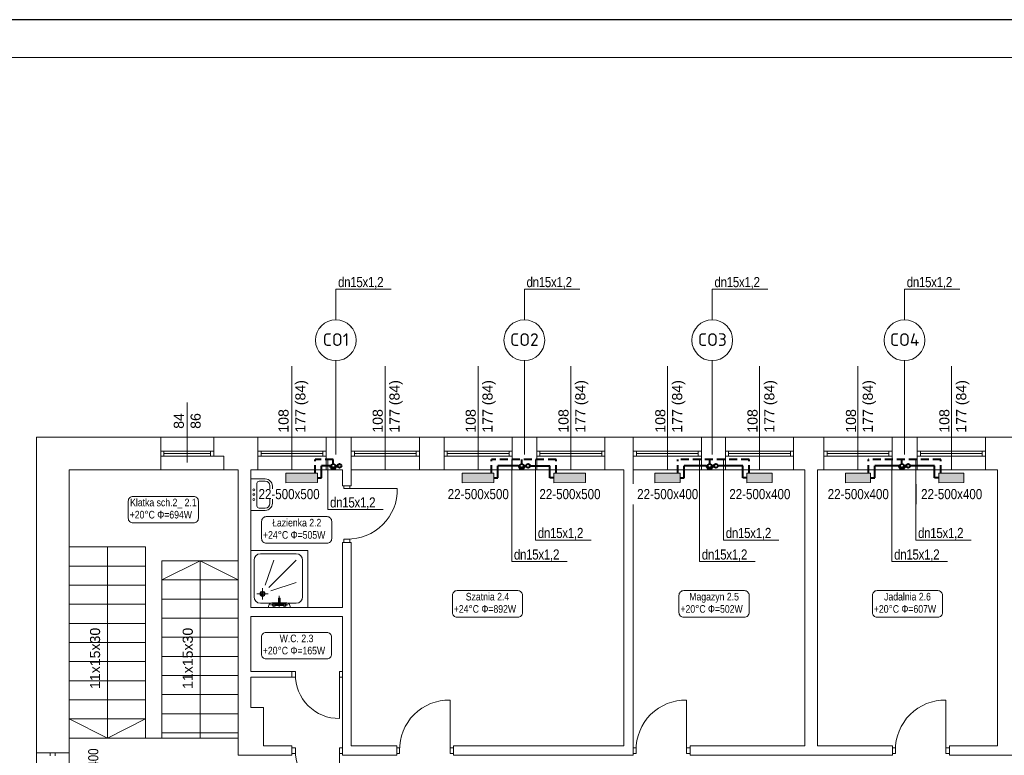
# Model space of a CAD drawing. Header units: millimetres. Extents: x -2390 to 43572, y -15084 to -12114.
# Tile 44 of 52: x 30331 to 31891, y -13279 to -12114. Entities that reach past the tile are written whole.
import ezdxf
from ezdxf import colors
from ezdxf.entities.mleader import LeaderData, LeaderLine
from ezdxf.enums import TextEntityAlignment as Align
from ezdxf.math import Vec2, Vec3

# ---------------------------------------------------------------- set-up
doc = ezdxf.new("R2010")
doc.units = ezdxf.units.MM
doc.linetypes.add('DASHED', pattern=[1.905, 1.27, -0.635])
for name, color, linetype, lineweight in [('B_Wyposażenie', 10, 'Continuous', 9), ('IS-Działka (powrotna)', 5, 'DASHED', 40), ('IS-Działka (zasilająca)', 1, 'Continuous', 40), ('IS-Grzejnik', 7, 'Continuous', 5), ('IS-Grzejnik_etykieta', 7, 'Continuous', 5), ('IS-opis', 7, 'Continuous', 25), ('IS-ramka', 7, 'Continuous', 15), ('opisy', 5, 'Continuous', 5), ('stolarka', 3, 'Continuous', 9), ('wymiary', 6, 'Continuous', 5), ('ściany nośne', 1, 'Continuous', 25)]:
    doc.layers.add(name, color=color, linetype=linetype, lineweight=lineweight)
doc.layers.add('IS-pomocnicze', color=2, linetype='Continuous', plot=False)
doc.layers.add('IS-Room (Automatic)', color=7, linetype='Continuous', lineweight=5, true_color=0x000000)
doc.styles.add('Arial_Narrow_____', font='ARIALN.TTF')
doc.styles.get("Standard").update_dxf_attribs({"font": 'arial.ttf'})
doc.styles.add('TABELKA', font='romans.shx', dxfattribs={"width": 0.9})

# ---------------------------------------------------------------- blocks, each defined once
blk = doc.blocks.new('_None')

msp = doc.modelspace()

# ---------------------------------------------------------------- hatches: boundary and pattern name
at = {"layer": 'IS-Grzejnik', "transparency": 33554687, "extrusion": (0, 0, -1)}
for points in [[(-30802.5, -12847.3), (-30752.5, -12847.3), (-30752.5, -12832.2), (-30802.5, -12832.1)], [(-31082, -12847.3), (-31032, -12847.3), (-31032, -12832.2), (-31082, -12832.1)], [(-31227.4, -12847.3), (-31177.4, -12847.3), (-31177.4, -12832.2), (-31227.4, -12832.1)], [(-31377.2, -12847.3), (-31337.2, -12847.3), (-31337.2, -12832.2), (-31377.2, -12832.2)], [(-31523.2, -12847.3), (-31483.2, -12847.3), (-31483.2, -12832.2), (-31523.2, -12832.2)], [(-31679.2, -12847.3), (-31639.2, -12847.3), (-31639.2, -12832.2), (-31679.2, -12832.2)], [(-31827.2, -12847.3), (-31787.2, -12847.3), (-31787.2, -12832.2), (-31827.2, -12832.2)]]:
    msp.add_hatch(color=256, dxfattribs=at).paths.add_polyline_path(points)

# ---------------------------------------------------------------- linework, layer by layer
at = {"layer": 'B_Wyposażenie', "color": 252, "lineweight": 0}
for p, q in [((30697.2, -12891.3), (30697.2, -12841.3)), ((30720, -12841.3), (30697.2, -12841.3)), ((30706.5, -12848.7), (30706.5, -12883.9)), ((30710.3, -12845), (30720, -12845)), ((30727.2, -12868.8), (30727.2, -12852.2)), ((30731.2, -12868.8), (30731.2, -12852.6)), ((30727.2, -12859.7), (30727.2, -12858.3)), ((30727.2, -12868.8), (30727.2, -12880.4)), ((30731.2, -12859.7), (30731.2, -12857.5)), ((30731.2, -12868.8), (30731.2, -12880)), ((30710.3, -12887.6), (30720, -12887.6)), ((30727.2, -12877.9), (30727.2, -12879.3)), ((30731.2, -12877.9), (30731.2, -12880.1)), ((30720, -12891.3), (30697.2, -12891.3)), ((30697.2, -12954.9), (30787.2, -12954.9)), ((30712.2, -12959.9), (30769, -12959.9)), ((30787.2, -12954.9), (30787.2, -13045.2)), ((30702.2, -13028.2), (30702.2, -12970.2)), ((30733.3, -12969.9), (30720, -13009.9)), ((30769, -12969.9), (30725.6, -13013.3)), ((30779, -12970.2), (30779, -13028.2)), ((30769, -13005.6), (30729, -13018.9)), ((30724.7, -13023.3), (30706.5, -13023.3)), ((30715.6, -13014.2), (30715.6, -13032.4)), ((30742.2, -13045.2), (30742.2, -13026.4)), ((30769, -13038.2), (30712.2, -13038.2)), ((30755.8, -13040.8), (30728.2, -13040.8)), ((30741, -13037.5), (30733.7, -13037.5)), ((30748.4, -13039.5), (30736.1, -13039.5)), ((30748.4, -13042), (30736.1, -13042)), ((30741, -13039.6), (30741, -13030.2)), ((30743.5, -13030.2), (30741, -13030.2)), ((30743.5, -13039.5), (30743.5, -13030.2)), ((30750.9, -13037.5), (30743.5, -13037.5))]:
    msp.add_line(p, q, dxfattribs=at)
for centre, radius in [((30701.7, -12858.6), 1.46), ((30701.7, -12873.9), 1.46), ((30715.6, -13023.3), 4.11), ((30715.6, -13023.3), 2.57), ((30733.7, -13040.8), 2.76), ((30733.7, -13040.8), 1.99), ((30750.8, -13040.8), 2.76), ((30750.8, -13040.8), 1.99)]:
    msp.add_circle(centre, radius, dxfattribs=at)
for centre, radius, start, end in [((30720, -12852.6), 11.2, 359.9972, 90.0028), ((30710.3, -12848.7), 3.75, 90.0113, 179.9887), ((30720, -12852.2), 7.2, 0.0036, 89.9964), ((30701.7, -12866.2), 1.46, 0, 180), ((30701.7, -12866.2), 1.46, 180, 0), ((30714.1, -12866.2), 2.56, 359.9963, 180.0037), ((30714.1, -12866.2), 2.56, 179.9963, 0.0037), ((30710.3, -12883.9), 3.75, 180.0113, 269.9887), ((30720, -12880), 11.2, 269.9972, 0.0028), ((30720, -12880.4), 7.2, 270.0036, 359.9964), ((30712.5, -12970.1), 10.2, 91.3708, 180.2292), ((30768.8, -12970.1), 10.2, 359.7708, 88.6292), ((30712.2, -13028.2), 10, 180, 270), ((30769, -13028.2), 10, 270, 0), ((30732.4, -13044.9), 7.5, 80.4581, 182.3604), ((30752.1, -13044.9), 7.5, 357.6396, 99.5419)]:
    msp.add_arc(centre, radius, start, end, dxfattribs=at)
at = {"layer": 'IS-Działka (powrotna)', "ltscale": 10}
for p, q in [((30827.7, -12810.6), (30799.1, -12810.5)), ((30799.1, -12832.1), (30799.1, -12810.5)), ((30827.7, -12817.6), (30827.7, -12810.5)), ((31180.7, -12810.6), (31078.7, -12810.5)), ((31078.7, -12832.1), (31078.7, -12810.5)), ((31126.4, -12817.6), (31126.4, -12810.5)), ((31180.7, -12832.2), (31180.7, -12810.5)), ((31486.6, -12810.6), (31373.9, -12810.5)), ((31373.9, -12832.1), (31373.9, -12810.5)), ((31424.2, -12817.6), (31424.2, -12810.5)), ((31486.6, -12832.2), (31486.6, -12810.6)), ((31790.6, -12810.6), (31675.9, -12810.5)), ((31675.9, -12832.1), (31675.9, -12810.5)), ((31728.9, -12817.6), (31728.9, -12810.5)), ((31790.6, -12832.2), (31790.6, -12810.6))]:
    msp.add_line(p, q, dxfattribs=at)
at = {"layer": 'IS-Działka (powrotna)', "ltscale": 80}
for centre in [(30827.7, -12820.6), (31126.4, -12820.6), (31424.2, -12820.6), (31728.9, -12820.6)]:
    msp.add_circle(centre, 3, dxfattribs=at)
at = {"layer": 'IS-Działka (zasilająca)'}
for p, q in [((30822.7, -12820.6), (30809.1, -12820.6)), ((30809.1, -12839.7), (30809.1, -12820.6)), ((30834.7, -12820.6), (30832.7, -12820.6)), ((31121.4, -12820.6), (31088.7, -12820.6)), ((31088.7, -12839.7), (31088.7, -12820.6)), ((31133.4, -12820.6), (31131.4, -12820.6)), ((31139.4, -12820.6), (31170.7, -12820.6)), ((31170.7, -12839.7), (31170.7, -12820.6)), ((31419.2, -12820.6), (31383.9, -12820.6)), ((31383.9, -12839.7), (31383.9, -12820.6)), ((31431.2, -12820.6), (31429.2, -12820.6)), ((31476.6, -12820.6), (31437.2, -12820.6)), ((31476.6, -12839.8), (31476.6, -12820.6)), ((31723.9, -12820.6), (31685.9, -12820.6)), ((31685.9, -12839.7), (31685.9, -12820.6)), ((31735.9, -12820.6), (31733.9, -12820.6)), ((31780.6, -12820.6), (31741.9, -12820.6)), ((31780.6, -12839.8), (31780.6, -12820.6)), ((30802.5, -12839.7), (30809.1, -12839.7)), ((31082, -12839.7), (31088.7, -12839.7)), ((31177.4, -12839.7), (31170.7, -12839.7)), ((31377.2, -12839.7), (31383.9, -12839.7)), ((31483.2, -12839.8), (31476.6, -12839.8)), ((31679.2, -12839.7), (31685.9, -12839.7)), ((31787.2, -12839.8), (31780.6, -12839.8))]:
    msp.add_line(p, q, dxfattribs=at)
for centre in [(30837.7, -12820.6), (31136.4, -12820.6), (31434.2, -12820.6), (31738.9, -12820.6)]:
    msp.add_circle(centre, 3, dxfattribs=at)
for centre in [(30827.7, -12820.6), (31126.4, -12820.6), (31424.2, -12820.6), (31728.9, -12820.6)]:
    msp.add_arc(centre, 5, 179.9992, 0.0013, dxfattribs=at)
at = {"layer": 'IS-Grzejnik', "extrusion": (0, 0, -1)}
for points in [[(-30802.5, -12847.3), (-30752.5, -12847.4), (-30752.5, -12832.2), (-30802.5, -12832.1)], [(-31082, -12847.3), (-31032, -12847.4), (-31032, -12832.2), (-31082, -12832.1)], [(-31227.4, -12847.3), (-31177.4, -12847.4), (-31177.4, -12832.2), (-31227.4, -12832.1)], [(-31377.2, -12847.3), (-31337.2, -12847.4), (-31337.2, -12832.2), (-31377.2, -12832.1)], [(-31523.2, -12847.3), (-31483.2, -12847.4), (-31483.2, -12832.2), (-31523.2, -12832.1)], [(-31679.2, -12847.3), (-31639.2, -12847.4), (-31639.2, -12832.2), (-31679.2, -12832.1)], [(-31827.2, -12847.3), (-31787.2, -12847.4), (-31787.2, -12832.2), (-31827.2, -12832.1)]]:
    msp.add_lwpolyline(points, close=True, dxfattribs=at)
at = {"layer": 'IS-pomocnicze', "transparency": 33554687}
msp.add_lwpolyline([(29245.3, -15084), (35245.3, -15084), (35245.3, -12114), (29245.3, -12114), (29245.3, -15084)], dxfattribs=at)
at = {"layer": 'IS-ramka', "transparency": 33554687}
msp.add_lwpolyline([(29305.3, -15024), (35185.3, -15024), (35185.3, -12174), (29305.3, -12174)], close=True, dxfattribs=at)
at = {"layer": 'IS-Room (Automatic)', "color": 0}
msp.add_lwpolyline([(30510.3, -12911.2), (30606.5, -12911.2, 0.414214), (30614, -12903.7), (30614, -12876.5, 0.414214), (30606.5, -12869), (30510.3, -12869, 0.414214), (30502.8, -12876.5), (30502.8, -12903.7, 0.414214)], format="xyb", close=True, dxfattribs=at)
at = {"layer": 'IS-Room (Automatic)'}
for points in [[(30721.6, -12943.3), (30817.8, -12943.3, 0.414214), (30825.3, -12935.8), (30825.3, -12908.6, 0.414214), (30817.8, -12901.1), (30721.6, -12901.1, 0.414214), (30714.1, -12908.6), (30714.1, -12935.8, 0.414214)], [(31023.9, -13060.5), (31120.1, -13060.5, 0.414214), (31127.6, -13053), (31127.6, -13025.8, 0.414214), (31120.1, -13018.3), (31023.9, -13018.3, 0.414214), (31016.4, -13025.8), (31016.4, -13053, 0.414214)], [(31383, -13060.5), (31479.2, -13060.5, 0.414214), (31486.7, -13053), (31486.7, -13025.8, 0.414214), (31479.2, -13018.3), (31383, -13018.3, 0.414214), (31375.5, -13025.8), (31375.5, -13053, 0.414214)], [(31689.5, -13060.5), (31785.7, -13060.5, 0.414214), (31793.2, -13053), (31793.2, -13025.8, 0.414214), (31785.7, -13018.3), (31689.5, -13018.3, 0.414214), (31682, -13025.8), (31682, -13053, 0.414214)], [(30721.3, -13126.5), (30817.5, -13126.5, 0.414214), (30825, -13119), (30825, -13091.9, 0.414214), (30817.5, -13084.4), (30721.3, -13084.4, 0.414214), (30713.8, -13091.9), (30713.8, -13119, 0.414214)]]:
    msp.add_lwpolyline(points, format="xyb", close=True, dxfattribs=at)
at = {"layer": 'opisy', "color": 252, "lineweight": 0}
for p, q in [((30762.2, -12827.2), (30762.2, -12662.6)), ((30910.2, -12827.2), (30910.2, -12662.6)), ((31057.2, -12827.2), (31057.2, -12662.6)), ((31204.2, -12827.2), (31204.2, -12662.6)), ((31357.2, -12827.2), (31357.2, -12662.6)), ((31503.2, -12827.2), (31503.2, -12662.6)), ((31659.2, -12827.2), (31659.2, -12662.6)), ((31807.2, -12827.2), (31807.2, -12662.6)), ((30596.2, -12815.2), (30596.2, -12720.1)), ((30469.7, -12949.2), (30469.7, -13251.9)), ((30616.7, -12971.2), (30556.2, -13001.4)), ((30616.7, -12971.2), (30677.2, -13001.4)), ((30616.7, -12971.2), (30616.7, -13251.9)), ((30469.7, -13251.9), (30409.2, -13221.6)), ((30469.7, -13251.9), (30530.2, -13221.6))]:
    msp.add_line(p, q, dxfattribs=at)
at = {"layer": 'stolarka', "color": 252, "lineweight": 0}
for p, q in [((30554.2, -12797.2), (30559.2, -12797.2)), ((30559.2, -12805.2), (30554.2, -12805.2)), ((30559.2, -12797.2), (30559.2, -12805.2)), ((30559.2, -12797.2), (30633.2, -12797.2)), ((30559.2, -12801.2), (30633.2, -12801.2)), ((30559.2, -12805.2), (30633.2, -12805.2)), ((30638.2, -12797.2), (30633.2, -12797.2)), ((30633.2, -12797.2), (30633.2, -12805.2)), ((30633.2, -12805.2), (30638.2, -12805.2)), ((30708.2, -12797.2), (30713.2, -12797.2)), ((30713.2, -12805.2), (30708.2, -12805.2)), ((30713.2, -12797.2), (30713.2, -12805.2)), ((30713.2, -12797.2), (30811.2, -12797.2)), ((30713.2, -12801.2), (30811.2, -12801.2)), ((30713.2, -12805.2), (30811.2, -12805.2)), ((30816.2, -12797.2), (30811.2, -12797.2)), ((30811.2, -12797.2), (30811.2, -12805.2)), ((30811.2, -12805.2), (30816.2, -12805.2)), ((30856.2, -12797.2), (30861.2, -12797.2)), ((30861.2, -12805.2), (30856.2, -12805.2)), ((30861.2, -12797.2), (30861.2, -12805.2)), ((30861.2, -12797.2), (30959.2, -12797.2)), ((30861.2, -12801.2), (30959.2, -12801.2)), ((30861.2, -12805.2), (30959.2, -12805.2)), ((30964.2, -12797.2), (30959.2, -12797.2)), ((30959.2, -12797.2), (30959.2, -12805.2)), ((30959.2, -12805.2), (30964.2, -12805.2)), ((31003.2, -12797.2), (31008.2, -12797.2)), ((31008.2, -12805.2), (31003.2, -12805.2)), ((31008.2, -12797.2), (31008.2, -12805.2)), ((31008.2, -12797.2), (31106.2, -12797.2)), ((31008.2, -12801.2), (31106.2, -12801.2)), ((31008.2, -12805.2), (31106.2, -12805.2)), ((31111.2, -12797.2), (31106.2, -12797.2)), ((31106.2, -12797.2), (31106.2, -12805.2)), ((31106.2, -12805.2), (31111.2, -12805.2)), ((31150.2, -12797.2), (31155.2, -12797.2)), ((31155.2, -12805.2), (31150.2, -12805.2)), ((31155.2, -12797.2), (31155.2, -12805.2)), ((31155.2, -12797.2), (31253.2, -12797.2)), ((31155.2, -12801.2), (31253.2, -12801.2)), ((31155.2, -12805.2), (31253.2, -12805.2)), ((31258.2, -12797.2), (31253.2, -12797.2)), ((31253.2, -12797.2), (31253.2, -12805.2)), ((31253.2, -12805.2), (31258.2, -12805.2)), ((31303.2, -12797.2), (31308.2, -12797.2)), ((31308.2, -12805.2), (31303.2, -12805.2)), ((31308.2, -12797.2), (31308.2, -12805.2)), ((31308.2, -12797.2), (31406.2, -12797.2)), ((31308.2, -12801.2), (31406.2, -12801.2)), ((31308.2, -12805.2), (31406.2, -12805.2)), ((31411.2, -12797.2), (31406.2, -12797.2)), ((31406.2, -12797.2), (31406.2, -12805.2)), ((31406.2, -12805.2), (31411.2, -12805.2)), ((31449.2, -12797.2), (31454.2, -12797.2)), ((31454.2, -12805.2), (31449.2, -12805.2)), ((31454.2, -12797.2), (31454.2, -12805.2)), ((31454.2, -12797.2), (31552.2, -12797.2)), ((31454.2, -12801.2), (31552.2, -12801.2)), ((31454.2, -12805.2), (31552.2, -12805.2)), ((31557.2, -12797.2), (31552.2, -12797.2)), ((31552.2, -12797.2), (31552.2, -12805.2)), ((31552.2, -12805.2), (31557.2, -12805.2)), ((31605.2, -12797.2), (31610.2, -12797.2)), ((31610.2, -12805.2), (31605.2, -12805.2)), ((31610.2, -12797.2), (31610.2, -12805.2)), ((31610.2, -12797.2), (31708.2, -12797.2)), ((31610.2, -12801.2), (31708.2, -12801.2)), ((31610.2, -12805.2), (31708.2, -12805.2)), ((31713.2, -12797.2), (31708.2, -12797.2)), ((31708.2, -12797.2), (31708.2, -12805.2)), ((31708.2, -12805.2), (31713.2, -12805.2)), ((31753.2, -12797.2), (31758.2, -12797.2)), ((31758.2, -12805.2), (31753.2, -12805.2)), ((31758.2, -12797.2), (31758.2, -12805.2)), ((31758.2, -12797.2), (31856.2, -12797.2)), ((31758.2, -12801.2), (31856.2, -12801.2)), ((31758.2, -12805.2), (31856.2, -12805.2)), ((31861.2, -12797.2), (31856.2, -12797.2)), ((31856.2, -12797.2), (31856.2, -12805.2)), ((31856.2, -12805.2), (31861.2, -12805.2)), ((30844.7, -12856.7), (30844.7, -12852.2)), ((30853.7, -12856.7), (30844.7, -12856.7)), ((30849.2, -12856.7), (30929.2, -12856.7)), ((30853.7, -12856.7), (30853.7, -12852.2)), ((30844.7, -12936.7), (30844.7, -12942.2)), ((30853.7, -12936.7), (30844.7, -12936.7)), ((30853.7, -12936.7), (30853.7, -12942.2)), ((30767.7, -13146.2), (30762.2, -13146.2)), ((30767.7, -13155.2), (30767.7, -13146.2)), ((30837.7, -13146.2), (30842.2, -13146.2)), ((30837.7, -13155.2), (30837.7, -13146.2)), ((30837.7, -13150.7), (30837.7, -13220.7)), ((30767.7, -13155.2), (30762.2, -13155.2)), ((30837.7, -13155.2), (30842.2, -13155.2)), ((31012.7, -13271.7), (31012.7, -13191.7)), ((31387.7, -13271.7), (31387.7, -13191.7)), ((31798.7, -13271.7), (31798.7, -13191.7)), ((30379.2, -13280.1), (30379.2, -13275.1)), ((30387.2, -13275.1), (30387.2, -13280.1)), ((30767.7, -13267.2), (30762.2, -13267.2)), ((30767.7, -13276.2), (30762.2, -13276.2)), ((30767.7, -13276.2), (30767.7, -13267.2)), ((30837.7, -13267.2), (30842.2, -13267.2)), ((30837.7, -13276.2), (30837.7, -13267.2)), ((30837.7, -13271.7), (30837.7, -13341.7)), ((30837.7, -13276.2), (30842.2, -13276.2)), ((30932.7, -13267.2), (30928.2, -13267.2)), ((30932.7, -13276.2), (30928.2, -13276.2)), ((30932.7, -13267.2), (30932.7, -13276.2)), ((31012.7, -13267.2), (31012.7, -13276.2)), ((31012.7, -13267.2), (31018.2, -13267.2)), ((31012.7, -13276.2), (31018.2, -13276.2)), ((31307.7, -13267.2), (31303.2, -13267.2)), ((31307.7, -13276.2), (31303.2, -13276.2)), ((31307.7, -13267.2), (31307.7, -13276.2)), ((31387.7, -13267.2), (31387.7, -13276.2)), ((31387.7, -13267.2), (31393.2, -13267.2)), ((31387.7, -13276.2), (31393.2, -13276.2)), ((31718.7, -13267.2), (31714.2, -13267.2)), ((31718.7, -13276.2), (31714.2, -13276.2)), ((31718.7, -13267.2), (31718.7, -13276.2)), ((31798.7, -13267.2), (31798.7, -13276.2)), ((31798.7, -13267.2), (31804.2, -13267.2)), ((31798.7, -13276.2), (31804.2, -13276.2))]:
    msp.add_line(p, q, dxfattribs=at)
for points in [[(30929.2, -12856.7, -0.425735), (30849.2, -12936.7)], [(30837.7, -13220.7, -0.42548), (30767.7, -13150.7)], [(31012.7, -13191.7, 0.425735), (30932.7, -13271.7)], [(31387.7, -13191.7, 0.425735), (31307.7, -13271.7)], [(31798.7, -13191.7, 0.425735), (31718.7, -13271.7)], [(30837.7, -13341.7, -0.42548), (30767.7, -13271.7)]]:
    msp.add_lwpolyline(points, format="xyb", dxfattribs=at)
at = {"layer": 'wymiary', "color": 0}
for p, q in [((30831.8, -12653.9), (30831.8, -12802.8)), ((31130.5, -12653.9), (31130.5, -12802.8)), ((31428.3, -12653.9), (31428.3, -12802.8)), ((31733, -12653.9), (31733, -12802.8))]:
    msp.add_line(p, q, dxfattribs=at)
at = {"layer": 'ściany nośne', "color": 252, "lineweight": 0}
for p, q in [((30357.2, -12775.2), (31254.2, -12775.2)), ((30357.2, -12775.2), (30357.2, -14049.2)), ((30554.2, -12775.2), (30554.2, -12827.2)), ((30638.2, -12805.2), (30638.2, -12775.2)), ((30708.2, -12827.2), (30708.2, -12775.2)), ((30816.2, -12827.2), (30816.2, -12775.2)), ((30856.2, -12827.2), (30856.2, -12775.2)), ((30964.2, -12827.2), (30964.2, -12775.2)), ((31003.2, -12827.2), (31003.2, -12775.2)), ((31111.2, -12827.2), (31111.2, -12775.2)), ((31150.2, -12827.2), (31150.2, -12775.2)), ((31254.2, -12775.2), (31554.2, -12775.2)), ((31258.2, -12827.2), (31258.2, -12775.2)), ((31303.2, -12827.2), (31303.2, -12775.2)), ((31411.2, -12827.2), (31411.2, -12775.2)), ((31449.2, -12827.2), (31449.2, -12775.2)), ((31554.2, -12775.2), (31580.2, -12775.2)), ((31557.2, -12827.2), (31557.2, -12774.7)), ((31580.2, -12775.2), (32000.2, -12775.2)), ((31605.2, -12827.2), (31605.2, -12775.2)), ((31713.2, -12827.2), (31713.2, -12775.2)), ((31753.2, -12827.2), (31753.2, -12775.2)), ((31861.2, -12827.2), (31861.2, -12775.2)), ((30654.2, -12805.2), (30638.2, -12805.2)), ((30654.2, -12805.2), (30654.2, -12827.2)), ((30409.2, -12827.2), (30677.2, -12827.2)), ((30409.2, -12827.2), (30409.2, -13397.1)), ((30677.2, -13279.2), (30677.2, -12827.2)), ((30677.2, -13279.2), (30677.2, -12827.2)), ((30697.2, -12827.2), (30842.2, -12827.2)), ((30697.2, -12827.2), (30697.2, -13045.2)), ((30699.2, -12827.2), (30842.2, -12827.2)), ((30842.2, -12827.2), (30842.2, -12852.2)), ((30856.2, -12827.2), (31254.2, -12827.2)), ((30856.2, -12827.2), (30856.2, -12852.2)), ((31254.2, -12827.2), (31288.2, -12827.2)), ((31288.2, -13264.2), (31288.2, -12827.2)), ((31303.2, -12827.2), (31554.2, -12827.2)), ((31303.2, -13264.2), (31303.2, -12827.2)), ((31575.2, -12827.2), (31554.2, -12827.2)), ((31575.2, -13264.2), (31575.2, -12827.2)), ((31880.2, -12827.2), (31595.2, -12827.2)), ((31595.2, -13264.2), (31595.2, -12827.2)), ((31880.2, -12827.2), (31880.2, -13264.2)), ((30856.2, -12852.2), (30842.2, -12852.2)), ((30530.2, -12949.2), (30409.2, -12949.2)), ((30530.2, -12971.2), (30530.2, -12949.2)), ((30842.2, -12942.2), (30842.2, -13045.2)), ((30842.2, -12942.2), (30856.2, -12942.2)), ((30856.2, -12942.2), (30856.2, -13059.2)), ((30409.2, -12979.4), (30530.2, -12979.4)), ((30530.2, -13251.9), (30530.2, -12971.2)), ((30556.2, -12971.2), (30677.2, -12971.2)), ((30556.2, -13251.9), (30556.2, -12971.2)), ((30530.2, -13009.7), (30409.2, -13009.7)), ((30556.2, -13001.4), (30677.2, -13001.4)), ((30530.2, -13040), (30409.2, -13040)), ((30556.2, -13031.7), (30677.2, -13031.7)), ((30842.2, -13045.2), (30697.2, -13045.2)), ((30842.2, -13059.2), (30697.2, -13059.2)), ((30697.2, -13059.2), (30697.2, -13146.2)), ((30842.2, -13059.2), (30842.2, -13146.2)), ((30856.2, -13059.2), (30856.2, -13264.2)), ((30530.2, -13070.2), (30409.2, -13070.2)), ((30556.2, -13062), (30677.2, -13062)), ((30530.2, -13100.5), (30409.2, -13100.5)), ((30556.2, -13092.2), (30677.2, -13092.2)), ((30556.2, -13122.5), (30677.2, -13122.5)), ((30530.2, -13130.8), (30409.2, -13130.8)), ((30556.2, -13152.8), (30677.2, -13152.8)), ((30762.2, -13146.2), (30697.2, -13146.2)), ((30762.2, -13155.2), (30762.2, -13146.2)), ((30842.2, -13146.2), (30837.7, -13146.2)), ((30842.2, -13146.2), (30842.2, -13155.2)), ((30530.2, -13161.1), (30409.2, -13161.1)), ((30762.2, -13155.2), (30697.2, -13155.2)), ((30697.2, -13155.2), (30697.2, -13203.2)), ((30842.2, -13155.2), (30837.7, -13155.2)), ((30842.2, -13155.2), (30842.2, -13264.2)), ((30556.2, -13183.1), (30677.2, -13183.1)), ((30530.2, -13191.3), (30409.2, -13191.3)), ((30556.2, -13213.3), (30677.2, -13213.3)), ((30717.2, -13203.2), (30697.2, -13203.2)), ((30717.2, -13264.2), (30717.2, -13203.2)), ((30530.2, -13221.6), (30409.2, -13221.6)), ((30556.2, -13243.6), (30677.2, -13243.6)), ((30530.2, -13251.9), (30409.2, -13251.9)), ((30530.2, -13251.9), (30677.2, -13251.9)), ((30409.2, -13275.1), (30357.2, -13275.1)), ((30762.2, -13264.2), (30717.2, -13264.2)), ((30762.2, -13264.2), (30762.2, -13279.2)), ((30842.2, -13264.2), (30842.2, -13279.2)), ((30928.2, -13264.2), (30856.2, -13264.2)), ((30928.2, -13279.2), (30928.2, -13264.2)), ((31288.2, -13264.2), (31018.2, -13264.2)), ((31018.2, -13279.2), (31018.2, -13264.2)), ((31303.2, -13279.2), (31303.2, -13264.2)), ((31393.2, -13279.2), (31393.2, -13264.2)), ((31393.2, -13264.2), (31575.2, -13264.2)), ((31595.2, -13264.2), (31714.2, -13264.2)), ((31714.2, -13264.2), (31714.2, -13279.2)), ((31804.2, -13264.2), (31880.2, -13264.2)), ((31804.2, -13279.2), (31804.2, -13264.2)), ((30762.2, -13279.2), (30677.2, -13279.2)), ((30928.2, -13279.2), (30842.2, -13279.2)), ((31018.2, -13279.2), (31303.2, -13279.2)), ((31393.2, -13279.2), (31714.2, -13279.2)), ((31804.2, -13279.2), (32009.2, -13279.2))]:
    msp.add_line(p, q, dxfattribs=at)
at = {"layer": 'ściany nośne'}
for p, q in [((30837.7, -12820.6), (30837.7, -12820.6)), ((31136.4, -12820.6), (31136.4, -12820.6)), ((31434.2, -12820.6), (31434.2, -12820.6)), ((31738.9, -12820.6), (31738.9, -12820.6))]:
    msp.add_line(p, q, dxfattribs=at)
at = {"layer": 'ściany nośne', "color": 252, "lineweight": 0}
for p in [(30556.2, -13001.4), (30556.2, -13031.7), (30556.2, -13062), (30556.2, -13092.2), (30556.2, -13122.5), (30556.2, -13152.8), (30556.2, -13183.1), (30556.2, -13213.3), (30556.2, -13243.6)]:
    msp.add_point(p, dxfattribs=at)

# ---------------------------------------------------------------- texts
at = {"layer": 'IS-Room (Automatic)', "color": 0, "style": 'Arial_Narrow_____'}
msp.add_text('Klatka sch.2_ 2.1', height=12, dxfattribs=at).set_placement((30558.5, -12888.3), align=Align.BOTTOM_CENTER)
msp.add_text('+20°C', height=12, dxfattribs=at).set_placement((30545, -12892), align=Align.TOP_RIGHT)
msp.add_text('Φ=694W', height=12, dxfattribs=at).set_placement((30548.8, -12892), align=Align.TOP_LEFT)
at = {"layer": 'IS-Room (Automatic)', "style": 'Arial_Narrow_____'}
for s, p in [('Łazienka 2.2', (30769.8, -12920.3)), ('Szatnia 2.4', (31072.1, -13037.5)), ('Magazyn 2.5', (31431.2, -13037.5)), ('Jadalnia 2.6', (31737.7, -13037.5)), ('W.C. 2.3', (30769.5, -13103.6))]:
    msp.add_text(s, height=12, dxfattribs=at).set_placement(p, align=Align.BOTTOM_CENTER)
for s, p in [('+24°C', (30756.3, -12924.1)), ('+24°C', (31058.6, -13041.3)), ('+20°C', (31417.8, -13041.3)), ('+20°C', (31724.3, -13041.3)), ('+20°C', (30756, -13107.3))]:
    msp.add_text(s, height=12, dxfattribs=at).set_placement(p, align=Align.TOP_RIGHT)
for s, p in [('Φ=505W', (30760.1, -12924.1)), ('Φ=892W', (31062.4, -13041.3)), ('Φ=502W', (31421.5, -13041.3)), ('Φ=607W', (31728, -13041.3)), ('Φ=165W', (30759.8, -13107.3))]:
    msp.add_text(s, height=12, dxfattribs=at).set_placement(p, align=Align.TOP_LEFT)
at = {"layer": 'opisy', "color": 252, "lineweight": 0, "char_height": 16, "width": 104.913, "attachment_point": 1, "rotation": 90}
for s, insert in [('108\\P177 (84)', (30740.9, -12768.1)), ('108\\P177 (84)', (30890.1, -12768.1)), ('108\\P177 (84)', (31037.5, -12768.1)), ('108\\P177 (84)', (31184.5, -12768.1)), ('108\\P177 (84)', (31338, -12768.1)), ('108\\P177 (84)', (31484.1, -12768.1)), ('108\\P177 (84)', (31640.1, -12768.1)), ('108\\P177 (84)', (31788.1, -12768.1)), ('84\\P86 ', (30574.9, -12762)), ('11x15x30', (30442.2, -13174.1)), ('11x15x30', (30589.1, -13174.1))]:
    msp.add_mtext(s, dxfattribs=dict(at, insert=insert))

# ---------------------------------------------------------------- next in the draw order: texts
at = {"layer": 'IS-Grzejnik_etykieta', "char_height": 20, "width": 65.015, "attachment_point": 1, "style": 'Arial_Narrow_____', "bg_fill": 2}
for s, insert in [('\\pxqc;{\\fISOCPEUR|b0|i0|c238|p34;CO1}', (30799.4, -12610.7)), ('\\pxqc;{\\fISOCPEUR|b0|i0|c238|p34;CO2}', (31098.1, -12610.7)), ('\\pxqc;{\\fISOCPEUR|b0|i0|c238|p34;CO3}', (31396, -12610.7)), ('\\pxqc;{\\fISOCPEUR|b0|i0|c238|p34;CO4}', (31700.7, -12610.7))]:
    msp.add_mtext(s, dxfattribs=dict(at, insert=insert))
at = {"layer": 'IS-Grzejnik_etykieta', "lineweight": 0, "insert": (30709.3, -12857.4), "char_height": 16, "attachment_point": 1, "bg_fill": 3, "box_fill_scale": 1, "bg_fill_color": 256, "bg_fill_transparency": 0}
msp.add_mtext_dynamic_manual_height_columns('{\\fArial Narrow|b0|i0|c238|p34;22-500x500}', width=61.082, gutter_width=299.6, heights=[0], dxfattribs=at)
at = {"layer": 'IS-Grzejnik_etykieta', "lineweight": 0, "char_height": 16, "attachment_point": 1, "bg_fill": 2}
for s, insert in [('{\\fArial Narrow|b0|i0|c238|p34;22-500x500}', (31009.1, -12857.4)), ('{\\fArial Narrow|b0|i0|c238|p34;22-500x500}', (31154.4, -12857.4)), ('{\\fArial Narrow|b0|i0|c238|p34;22-500x400}', (31309.3, -12857.4)), ('{\\fArial Narrow|b0|i0|c238|p34;22-500x400}', (31455.3, -12857.4)), ('{\\fArial Narrow|b0|i0|c238|p34;22-500x400}', (31611.3, -12857.4)), ('{\\fArial Narrow|b0|i0|c238|p34;22-500x400}', (31759.3, -12857.4))]:
    msp.add_mtext_dynamic_manual_height_columns(s, width=61.082, gutter_width=299.6, heights=[0], dxfattribs=dict(at, insert=insert))
at = {"layer": 'IS-Grzejnik_etykieta', "lineweight": 0, "insert": (30439.4, -13365.1), "char_height": 16, "attachment_point": 1, "rotation": 90, "bg_fill": 2}
msp.add_mtext_dynamic_manual_height_columns('{\\fArial Narrow|b0|i0|c238|p34;22-900x400}', width=61.082, gutter_width=299.6, heights=[0], dxfattribs=at)

# ---------------------------------------------------------------- next in the draw order: linework, layer by layer
at = {"layer": 'wymiary', "color": 0}
for centre in [(30831.8, -12621.7), (31130.5, -12621.7), (31428.3, -12621.7), (31733, -12621.7)]:
    msp.add_circle(centre, 32.3, dxfattribs=at)

# ---------------------------------------------------------------- next in the draw order: leaders
at = {"layer": 'IS-opis', "color": 7}
ml = msp.add_multileader_mtext('Standard', dxfattribs=at)
ml.set_content('{\\fArial Narrow|b0|i0|c238|p34;\\W1;\\T0.95;\\C256;dn15x1,2}', color=7, style='TABELKA')
ml.set_leader_properties(color=256, linetype='ByLayer', lineweight=5)
ml.set_arrow_properties(name='NONE')
ml.build(insert=Vec2(0, 0))
ml.multileader.update_dxf_attribs({"has_dogleg": 0, "text_left_attachment_type": 6, "text_right_attachment_type": 6, "dogleg_length": 0, "arrow_head_size": 0})
ctx = ml.context
ctx.base_point, ctx.char_height, ctx.arrow_head_size, ctx.landing_gap_size, ctx.plane_origin, ctx.plane_y_axis = Vec3(30819.1, -12889.8), 16, 0, 4, Vec3(27531, -13472.2), Vec3(0, 1, 0)
ctx.left_attachment, ctx.right_attachment, ctx.text_align_type = 6, 6, 1
notes = []
notes.append((ctx, [(1, (1, 1, 0), (30819.1, -12889.8), (1, 0), 0, [(0, [(30819.1, -12810.6)], 0, [])])]))
ctx.mtext.insert, ctx.mtext.alignment, ctx.mtext.line_spacing_style, ctx.mtext.flow_direction = Vec3(30858.4, -12870.6), 2, 2, 5
ctx.mtext.has_bg_fill, ctx.mtext.bg_color, ctx.mtext.bg_scale_factor, ctx.mtext.bg_transparency, ctx.mtext.use_window_bg_color = 1, -1027028792, 1.5, 0, 1
ml = msp.add_multileader_mtext('Standard', dxfattribs=at)
ml.set_content('{\\fArial Narrow|b0|i0|c238|p34;\\W1;\\T0.95;\\C256;dn15x1,2}', color=7, style='TABELKA')
ml.set_leader_properties(color=256, linetype='ByLayer', lineweight=5)
ml.set_arrow_properties(name='NONE')
ml.build(insert=Vec2(0, 0))
ml.multileader.update_dxf_attribs({"has_dogleg": 0, "text_left_attachment_type": 6, "text_right_attachment_type": 6, "dogleg_length": 0, "arrow_head_size": 0})
ctx = ml.context
ctx.base_point, ctx.char_height, ctx.arrow_head_size, ctx.landing_gap_size, ctx.plane_origin, ctx.plane_y_axis = Vec3(31148.3, -12938.2), 16, 0, 4, Vec3(27860.2, -13520.6), Vec3(0, 1, 0)
ctx.left_attachment, ctx.right_attachment, ctx.text_align_type = 6, 6, 1
notes.append((ctx, [(1, (1, 1, 0), (31148.3, -12938.2), (1, 0), 0, [(0, [(31148.3, -12810.6)], 0, [])])]))
ctx.mtext.insert, ctx.mtext.alignment, ctx.mtext.line_spacing_style, ctx.mtext.flow_direction = Vec3(31187.7, -12919), 2, 2, 5
ctx.mtext.has_bg_fill, ctx.mtext.bg_color, ctx.mtext.bg_scale_factor, ctx.mtext.bg_transparency, ctx.mtext.use_window_bg_color = 1, -1027028792, 1.5, 0, 1
ml = msp.add_multileader_mtext('Standard', dxfattribs=at)
ml.set_content('{\\fArial Narrow|b0|i0|c238|p34;\\W1;\\T0.95;\\C256;dn15x1,2}', color=7, style='TABELKA')
ml.set_leader_properties(color=256, linetype='ByLayer', lineweight=5)
ml.set_arrow_properties(name='NONE')
ml.build(insert=Vec2(0, 0))
ml.multileader.update_dxf_attribs({"has_dogleg": 0, "text_left_attachment_type": 6, "text_right_attachment_type": 6, "dogleg_length": 0, "arrow_head_size": 0})
ctx = ml.context
ctx.base_point, ctx.char_height, ctx.arrow_head_size, ctx.landing_gap_size, ctx.plane_origin, ctx.plane_y_axis = Vec3(31446.2, -12938.2), 16, 0, 4, Vec3(28158.1, -13520.6), Vec3(0, 1, 0)
ctx.left_attachment, ctx.right_attachment, ctx.text_align_type = 6, 6, 1
notes.append((ctx, [(1, (1, 1, 0), (31446.2, -12938.2), (1, 0), 0, [(0, [(31446.2, -12810.6)], 0, [])])]))
ctx.mtext.insert, ctx.mtext.alignment, ctx.mtext.line_spacing_style, ctx.mtext.flow_direction = Vec3(31485.5, -12919), 2, 2, 5
ctx.mtext.has_bg_fill, ctx.mtext.bg_color, ctx.mtext.bg_scale_factor, ctx.mtext.bg_transparency, ctx.mtext.use_window_bg_color = 1, -1027028792, 1.5, 0, 1
ml = msp.add_multileader_mtext('Standard', dxfattribs=at)
ml.set_content('{\\fArial Narrow|b0|i0|c238|p34;\\W1;\\T0.95;\\C256;dn15x1,2}', color=7, style='TABELKA')
ml.set_leader_properties(color=256, linetype='ByLayer', lineweight=5)
ml.set_arrow_properties(name='NONE')
ml.build(insert=Vec2(0, 0))
ml.multileader.update_dxf_attribs({"has_dogleg": 0, "text_left_attachment_type": 6, "text_right_attachment_type": 6, "dogleg_length": 0, "arrow_head_size": 0})
ctx = ml.context
ctx.base_point, ctx.char_height, ctx.arrow_head_size, ctx.landing_gap_size, ctx.plane_origin, ctx.plane_y_axis = Vec3(31750.9, -12938.2), 16, 0, 4, Vec3(28462.8, -13520.6), Vec3(0, 1, 0)
ctx.left_attachment, ctx.right_attachment, ctx.text_align_type = 6, 6, 1
notes.append((ctx, [(1, (1, 1, 0), (31750.9, -12938.2), (1, 0), 0, [(0, [(31750.9, -12810.6)], 0, [])])]))
ctx.mtext.insert, ctx.mtext.alignment, ctx.mtext.line_spacing_style, ctx.mtext.flow_direction = Vec3(31790.2, -12919), 2, 2, 5
ctx.mtext.has_bg_fill, ctx.mtext.bg_color, ctx.mtext.bg_scale_factor, ctx.mtext.bg_transparency, ctx.mtext.use_window_bg_color = 1, -1027028792, 1.5, 0, 1
for ctx, leaders in notes:
    for number, flags, end, landing, length, lines in leaders:
        leader = LeaderData()
        leader.index, (leader.has_last_leader_line, leader.has_dogleg_vector, leader.attachment_direction) = number, flags
        leader.last_leader_point, leader.dogleg_vector, leader.dogleg_length = Vec3(end), Vec3(landing), length
        for number, points, colour, breaks in lines:
            line = LeaderLine()
            line.index, line.vertices, line.color, line.breaks = number, Vec3.list(points), colors.encode_raw_color(colour), breaks
            leader.lines.append(line)
        ctx.leaders.append(leader)

# ---------------------------------------------------------------- next in the draw order: leaders
ml = msp.add_multileader_mtext('Standard', dxfattribs=at)
ml.set_content('{\\fArial Narrow|b0|i0|c238|p34;\\W1;\\T0.95;\\C256;dn15x1,2}', color=7, style='TABELKA')
ml.set_leader_properties(color=256, linetype='ByLayer', lineweight=5)
ml.set_arrow_properties(name='NONE')
ml.build(insert=Vec2(0, 0))
ml.multileader.update_dxf_attribs({"has_dogleg": 0, "text_left_attachment_type": 6, "text_right_attachment_type": 6, "dogleg_length": 0, "arrow_head_size": 0})
ctx = ml.context
ctx.base_point, ctx.char_height, ctx.arrow_head_size, ctx.landing_gap_size, ctx.plane_origin, ctx.plane_y_axis = Vec3(30831.7, -12540.8), 16, 0, 4, Vec3(27543.6, -13018.7), Vec3(0, 1, 0)
ctx.left_attachment, ctx.right_attachment, ctx.text_align_type = 6, 6, 1
notes = []
notes.append((ctx, [(1, (1, 1, 0), (30831.7, -12540.8), (1, 0), 0, [(0, [(30831.8, -12589.4)], 0, [])])]))
ctx.mtext.insert, ctx.mtext.alignment, ctx.mtext.line_spacing_style, ctx.mtext.flow_direction = Vec3(30871.1, -12521.6), 2, 2, 5
ctx.mtext.has_bg_fill, ctx.mtext.bg_color, ctx.mtext.bg_scale_factor, ctx.mtext.bg_transparency, ctx.mtext.use_window_bg_color = 1, -1027028792, 1.5, 0, 1
ml = msp.add_multileader_mtext('Standard', dxfattribs=at)
ml.set_content('{\\fArial Narrow|b0|i0|c238|p34;\\W1;\\T0.95;\\C256;dn15x1,2}', color=7, style='TABELKA')
ml.set_leader_properties(color=256, linetype='ByLayer', lineweight=5)
ml.set_arrow_properties(name='NONE')
ml.build(insert=Vec2(0, 0))
ml.multileader.update_dxf_attribs({"has_dogleg": 0, "text_left_attachment_type": 6, "text_right_attachment_type": 6, "dogleg_length": 0, "arrow_head_size": 0})
ctx = ml.context
ctx.base_point, ctx.char_height, ctx.arrow_head_size, ctx.landing_gap_size, ctx.plane_origin, ctx.plane_y_axis = Vec3(31130.5, -12540.8), 16, 0, 4, Vec3(27842.4, -13018.7), Vec3(0, 1, 0)
ctx.left_attachment, ctx.right_attachment, ctx.text_align_type = 6, 6, 1
notes.append((ctx, [(1, (1, 1, 0), (31130.5, -12540.8), (1, 0), 0, [(0, [(31130.5, -12589.4)], 0, [])])]))
ctx.mtext.insert, ctx.mtext.alignment, ctx.mtext.line_spacing_style, ctx.mtext.flow_direction = Vec3(31169.8, -12521.6), 2, 2, 5
ctx.mtext.has_bg_fill, ctx.mtext.bg_color, ctx.mtext.bg_scale_factor, ctx.mtext.bg_transparency, ctx.mtext.use_window_bg_color = 1, -1027028792, 1.5, 0, 1
ml = msp.add_multileader_mtext('Standard', dxfattribs=at)
ml.set_content('{\\fArial Narrow|b0|i0|c238|p34;\\W1;\\T0.95;\\C256;dn15x1,2}', color=7, style='TABELKA')
ml.set_leader_properties(color=256, linetype='ByLayer', lineweight=5)
ml.set_arrow_properties(name='NONE')
ml.build(insert=Vec2(0, 0))
ml.multileader.update_dxf_attribs({"has_dogleg": 0, "text_left_attachment_type": 6, "text_right_attachment_type": 6, "dogleg_length": 0, "arrow_head_size": 0})
ctx = ml.context
ctx.base_point, ctx.char_height, ctx.arrow_head_size, ctx.landing_gap_size, ctx.plane_origin, ctx.plane_y_axis = Vec3(31428.3, -12540.8), 16, 0, 4, Vec3(28140.2, -13018.7), Vec3(0, 1, 0)
ctx.left_attachment, ctx.right_attachment, ctx.text_align_type = 6, 6, 1
notes.append((ctx, [(1, (1, 1, 0), (31428.3, -12540.8), (1, 0), 0, [(0, [(31428.3, -12589.4)], 0, [])])]))
ctx.mtext.insert, ctx.mtext.alignment, ctx.mtext.line_spacing_style, ctx.mtext.flow_direction = Vec3(31467.6, -12521.6), 2, 2, 5
ctx.mtext.has_bg_fill, ctx.mtext.bg_color, ctx.mtext.bg_scale_factor, ctx.mtext.bg_transparency, ctx.mtext.use_window_bg_color = 1, -1027028792, 1.5, 0, 1
ml = msp.add_multileader_mtext('Standard', dxfattribs=at)
ml.set_content('{\\fArial Narrow|b0|i0|c238|p34;\\W1;\\T0.95;\\C256;dn15x1,2}', color=7, style='TABELKA')
ml.set_leader_properties(color=256, linetype='ByLayer', lineweight=5)
ml.set_arrow_properties(name='NONE')
ml.build(insert=Vec2(0, 0))
ml.multileader.update_dxf_attribs({"has_dogleg": 0, "text_left_attachment_type": 6, "text_right_attachment_type": 6, "dogleg_length": 0, "arrow_head_size": 0})
ctx = ml.context
ctx.base_point, ctx.char_height, ctx.arrow_head_size, ctx.landing_gap_size, ctx.plane_origin, ctx.plane_y_axis = Vec3(31733, -12540.8), 16, 0, 4, Vec3(28444.9, -13018.7), Vec3(0, 1, 0)
ctx.left_attachment, ctx.right_attachment, ctx.text_align_type = 6, 6, 1
notes.append((ctx, [(1, (1, 1, 0), (31733, -12540.8), (1, 0), 0, [(0, [(31733, -12589.4)], 0, [])])]))
ctx.mtext.insert, ctx.mtext.alignment, ctx.mtext.line_spacing_style, ctx.mtext.flow_direction = Vec3(31772.3, -12521.6), 2, 2, 5
ctx.mtext.has_bg_fill, ctx.mtext.bg_color, ctx.mtext.bg_scale_factor, ctx.mtext.bg_transparency, ctx.mtext.use_window_bg_color = 1, -1027028792, 1.5, 0, 1
ml = msp.add_multileader_mtext('Standard', dxfattribs=at)
ml.set_content('{\\fArial Narrow|b0|i0|c238|p34;\\W1;\\T0.95;\\C256;dn15x1,2}', color=7, style='TABELKA')
ml.set_leader_properties(color=256, linetype='ByLayer', lineweight=5)
ml.set_arrow_properties(name='NONE')
ml.build(insert=Vec2(0, 0))
ml.multileader.update_dxf_attribs({"has_dogleg": 0, "text_left_attachment_type": 6, "text_right_attachment_type": 6, "dogleg_length": 0, "arrow_head_size": 0})
ctx = ml.context
ctx.base_point, ctx.char_height, ctx.arrow_head_size, ctx.landing_gap_size, ctx.plane_origin, ctx.plane_y_axis = Vec3(31110.5, -12972.3), 16, 0, 4, Vec3(27822.4, -13589.4), Vec3(0, 1, 0)
ctx.left_attachment, ctx.right_attachment, ctx.text_align_type = 6, 6, 1
notes.append((ctx, [(1, (1, 1, 0), (31110.5, -12972.3), (1, 0), 0, [(0, [(31110.5, -12810.6)], 0, [])])]))
ctx.mtext.insert, ctx.mtext.alignment, ctx.mtext.line_spacing_style, ctx.mtext.flow_direction = Vec3(31149.8, -12953.1), 2, 2, 5
ctx.mtext.has_bg_fill, ctx.mtext.bg_color, ctx.mtext.bg_scale_factor, ctx.mtext.bg_transparency, ctx.mtext.use_window_bg_color = 1, -1027028792, 1.5, 0, 1
ml = msp.add_multileader_mtext('Standard', dxfattribs=at)
ml.set_content('{\\fArial Narrow|b0|i0|c238|p34;\\W1;\\T0.95;\\C256;dn15x1,2}', color=7, style='TABELKA')
ml.set_leader_properties(color=256, linetype='ByLayer', lineweight=5)
ml.set_arrow_properties(name='NONE')
ml.build(insert=Vec2(0, 0))
ml.multileader.update_dxf_attribs({"has_dogleg": 0, "text_left_attachment_type": 6, "text_right_attachment_type": 6, "dogleg_length": 0, "arrow_head_size": 0})
ctx = ml.context
ctx.base_point, ctx.char_height, ctx.arrow_head_size, ctx.landing_gap_size, ctx.plane_origin, ctx.plane_y_axis = Vec3(31408.3, -12972.3), 16, 0, 4, Vec3(28120.2, -13589.4), Vec3(0, 1, 0)
ctx.left_attachment, ctx.right_attachment, ctx.text_align_type = 6, 6, 1
notes.append((ctx, [(1, (1, 1, 0), (31408.3, -12972.3), (1, 0), 0, [(0, [(31408.3, -12810.6)], 0, [])])]))
ctx.mtext.insert, ctx.mtext.alignment, ctx.mtext.line_spacing_style, ctx.mtext.flow_direction = Vec3(31447.6, -12953.1), 2, 2, 5
ctx.mtext.has_bg_fill, ctx.mtext.bg_color, ctx.mtext.bg_scale_factor, ctx.mtext.bg_transparency, ctx.mtext.use_window_bg_color = 1, -1027028792, 1.5, 0, 1
ml = msp.add_multileader_mtext('Standard', dxfattribs=at)
ml.set_content('{\\fArial Narrow|b0|i0|c238|p34;\\W1;\\T0.95;\\C256;dn15x1,2}', color=7, style='TABELKA')
ml.set_leader_properties(color=256, linetype='ByLayer', lineweight=5)
ml.set_arrow_properties(name='NONE')
ml.build(insert=Vec2(0, 0))
ml.multileader.update_dxf_attribs({"has_dogleg": 0, "text_left_attachment_type": 6, "text_right_attachment_type": 6, "dogleg_length": 0, "arrow_head_size": 0})
ctx = ml.context
ctx.base_point, ctx.char_height, ctx.arrow_head_size, ctx.landing_gap_size, ctx.plane_origin, ctx.plane_y_axis = Vec3(31713, -12972.3), 16, 0, 4, Vec3(28424.9, -13589.4), Vec3(0, 1, 0)
ctx.left_attachment, ctx.right_attachment, ctx.text_align_type = 6, 6, 1
notes.append((ctx, [(1, (1, 1, 0), (31713, -12972.3), (1, 0), 0, [(0, [(31713, -12810.6)], 0, [])])]))
ctx.mtext.insert, ctx.mtext.alignment, ctx.mtext.line_spacing_style, ctx.mtext.flow_direction = Vec3(31752.3, -12953.1), 2, 2, 5
ctx.mtext.has_bg_fill, ctx.mtext.bg_color, ctx.mtext.bg_scale_factor, ctx.mtext.bg_transparency, ctx.mtext.use_window_bg_color = 1, -1027028792, 1.5, 0, 1
for ctx, leaders in notes:
    for number, flags, end, landing, length, lines in leaders:
        leader = LeaderData()
        leader.index, (leader.has_last_leader_line, leader.has_dogleg_vector, leader.attachment_direction) = number, flags
        leader.last_leader_point, leader.dogleg_vector, leader.dogleg_length = Vec3(end), Vec3(landing), length
        for number, points, colour, breaks in lines:
            line = LeaderLine()
            line.index, line.vertices, line.color, line.breaks = number, Vec3.list(points), colors.encode_raw_color(colour), breaks
            leader.lines.append(line)
        ctx.leaders.append(leader)

doc.saveas('drawing.dxf')
